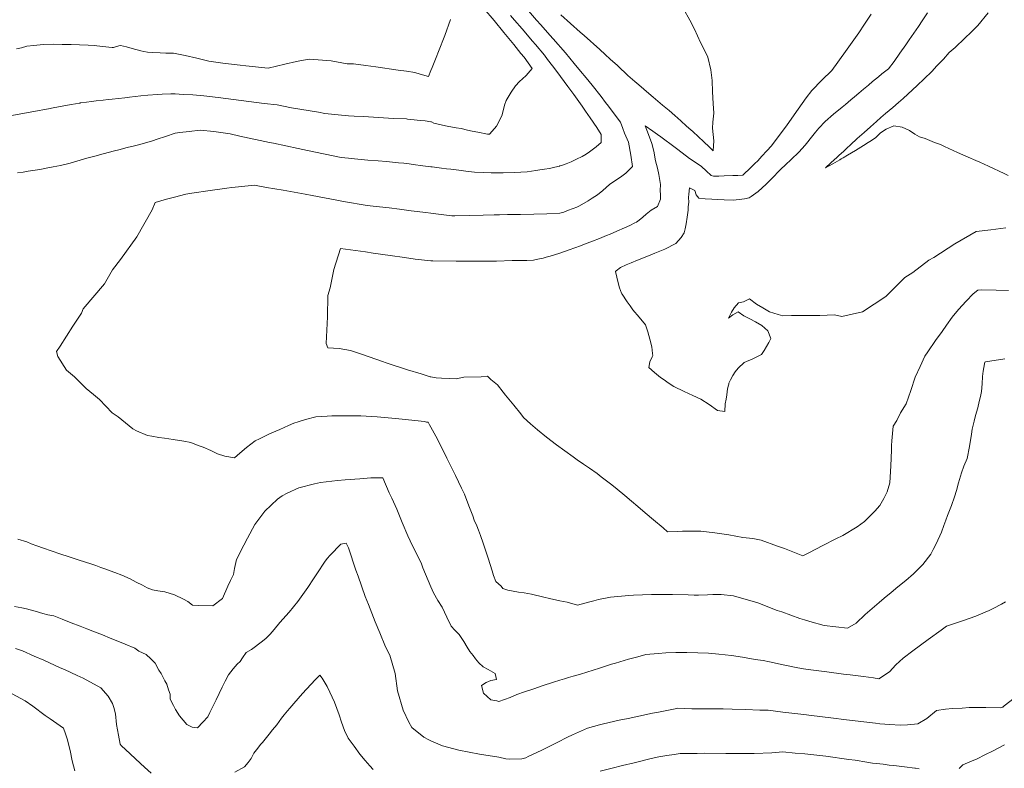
# Model space of a CAD drawing. Header units: inches. Extents: x 11351264 to 11356330, y 6702313 to 6706468.
# Tile 97 of 160: x 11354791 to 11355292, y 6702688 to 6703069. Entities that reach past the tile are written whole.
import ezdxf

# ---------------------------------------------------------------- set-up
doc = ezdxf.new("R2010")
doc.units = ezdxf.units.IN
doc.header["$MEASUREMENT"] = 0
doc.layers.add('Shumate_Contours_clip1', color=7, linetype='Continuous', lineweight=0)

msp = doc.modelspace()

# ---------------------------------------------------------------- linework, layer by layer
at = {"layer": 'Shumate_Contours_clip1'}
for points, elevation in [([(11355027.02, 6703074.72), (11355032.14, 6703068.62), (11355037.22, 6703062.5), (11355039.61, 6703059.54), (11355042.24, 6703056.37), (11355045.85, 6703051.86), (11355047.44, 6703049.94), (11355051.55, 6703044.21), (11355048.49, 6703040.72), (11355046.69, 6703038.94), (11355045.14, 6703037.51), (11355043.06, 6703035.35), (11355040.89, 6703032.21), (11355038.27, 6703027.85), (11355037.54, 6703025.48), (11355036.81, 6703022.62), (11355036.12, 6703020.14), (11355033.45, 6703014.85), (11355030.04, 6703010.88), (11355029.83, 6703010.84), (11355028.83, 6703010.77), (11355023.96, 6703011.76), (11355020.96, 6703012.32), (11355018.56, 6703012.84), (11355015.35, 6703013.61), (11355012.89, 6703013.98), (11355008.3, 6703014.92), (11355005.93, 6703015.29), (11355001.52, 6703016.33), (11355000.27, 6703017.06), (11355000, 6703017.1), (11354997.15, 6703017.48), (11354994.53, 6703017.78), (11354991.43, 6703018.12), (11354988.09, 6703018.48), (11354987.56, 6703018.52), (11354980.91, 6703018.8), (11354973.31, 6703019.23), (11354965.68, 6703019.68), (11354960.88, 6703020.01), (11354958.01, 6703020.18), (11354952.75, 6703020.54), (11354945.94, 6703021.29), (11354942.66, 6703021.9), (11354929.02, 6703024.17), (11354921.61, 6703025.62), (11354915.01, 6703026.45), (11354907.32, 6703027.47), (11354903.35, 6703027.96), (11354891.69, 6703029.42), (11354884.4, 6703030.31), (11354878.78, 6703030.84), (11354873.74, 6703031.04), (11354869.7, 6703031.26), (11354867.57, 6703031.31), (11354863.1, 6703031.06), (11354860.67, 6703030.91), (11354855.83, 6703030.61), (11354852.27, 6703030.29), (11354846.49, 6703029.59), (11354844.09, 6703029.28), (11354837.67, 6703028.52), (11354835.61, 6703028.35), (11354833, 6703028.09), (11354829.46, 6703027.73), (11354827.2, 6703027.4), (11354824.49, 6703027.12), (11354821.73, 6703026.76), (11354821.36, 6703026.64), (11354821.15, 6703026.6), (11354816.84, 6703025.85), (11354812.25, 6703025.02), (11354807.67, 6703024.18), (11354805.26, 6703023.73), (11354803.11, 6703023.33), (11354799.54, 6703022.67), (11354793.05, 6703021.43), (11354786.53, 6703020.24)], 1378), ([(11355049.65, 6703073.53), (11355053.81, 6703068.8), (11355055.96, 6703066.42), (11355060.61, 6703061.11), (11355062.24, 6703059.31), (11355068.49, 6703052.19), (11355072.89, 6703046.76), (11355076.19, 6703042.81), (11355079.06, 6703039.39), (11355082.13, 6703035.69), (11355086.66, 6703029.89), (11355088.91, 6703026.95), (11355090.48, 6703025.03), (11355092.39, 6703022.42), (11355096.52, 6703016.82), (11355097.77, 6703013.62), (11355098.68, 6703011.35), (11355100.58, 6703006.73), (11355101.81, 6703000), (11355102.69, 6702994.26), (11355099.34, 6702990.9), (11355096.58, 6702988.8), (11355093.23, 6702986.58), (11355091.03, 6702985.16), (11355087.48, 6702981.99), (11355084.78, 6702979.79), (11355082.19, 6702978.13), (11355080.04, 6702976.83), (11355075.62, 6702974.18), (11355074.32, 6702973.58), (11355072.37, 6702972.95), (11355069.65, 6702971.88), (11355067.68, 6702971.1), (11355065.7, 6702970.54), (11355059.09, 6702970.25), (11355052.41, 6702970.03), (11355045.69, 6702969.88), (11355043, 6702969.83), (11355038.94, 6702969.77), (11355034.85, 6702969.68), (11355032.2, 6702969.63), (11355026.69, 6702969.52), (11355019.69, 6702969.38), (11355012.24, 6702969.09), (11355010.68, 6702969.15), (11355001.1, 6702970.39), (11355000, 6702970.53), (11354997.35, 6702970.85), (11354989.89, 6702971.8), (11354984.01, 6702972.5), (11354978.72, 6702973.17), (11354970.64, 6702974.1), (11354967.6, 6702974.48), (11354955.39, 6702976.54), (11354952.02, 6702977.19), (11354939.56, 6702979.6), (11354935.91, 6702980.21), (11354924.73, 6702982.29), (11354916.24, 6702983.64), (11354910.13, 6702984.75), (11354902, 6702983.91), (11354898.65, 6702983.6), (11354896.05, 6702983.24), (11354887.53, 6702982.11), (11354878.26, 6702980.67), (11354875.16, 6702980.25), (11354869.38, 6702978.61), (11354865.31, 6702977.68), (11354859.53, 6702975.93), (11354857.98, 6702972.15), (11354850.28, 6702958.47), (11354841.89, 6702946.91), (11354837.88, 6702941.71), (11354833.75, 6702934.48), (11354822.86, 6702921.79), (11354822.04, 6702919.54), (11354817.57, 6702913.01), (11354811.2, 6702902.76), (11354809.24, 6702900), (11354810.04, 6702897.54), (11354814.3, 6702890.62), (11354818.39, 6702887.14), (11354824.48, 6702881.25), (11354828.21, 6702878.21), (11354831.25, 6702875.61), (11354837.6, 6702868.85), (11354840.63, 6702866.73), (11354848.25, 6702860.75), (11354850, 6702859.69), (11354855.69, 6702857.36), (11354857.89, 6702856.98), (11354861.38, 6702856.3), (11354864.33, 6702855.95), (11354868.71, 6702855.26), (11354874.19, 6702854.43), (11354877.75, 6702853.68), (11354881.42, 6702852.28), (11354884.01, 6702851.44), (11354887.91, 6702849.68), (11354891.35, 6702847.91), (11354895.07, 6702846.83), (11354899.89, 6702845.88), (11354902.63, 6702848.22), (11354906.02, 6702851.11), (11354910.49, 6702854.5), (11354912.65, 6702855.54), (11354917.74, 6702858.16), (11354922.99, 6702860.28), (11354927.46, 6702862.43), (11354930.1, 6702863.53), (11354932.34, 6702864.21), (11354936.09, 6702865.53), (11354941.32, 6702866.82), (11354947.15, 6702867.19), (11354949.48, 6702867.37), (11354960, 6702867.38), (11354964.25, 6702867.33), (11354972.7, 6702866.72), (11354980.16, 6702866.19), (11354985.32, 6702865.59), (11354996.74, 6702864.41), (11354997.81, 6702864.17), (11354998.63, 6702864.03), (11354999.34, 6702862.81), (11355000, 6702861.57), (11355003.27, 6702855.43), (11355008.15, 6702845.74), (11355012.56, 6702836.89), (11355015.64, 6702830.43), (11355017.04, 6702827.39), (11355019.25, 6702821.46), (11355021.29, 6702816.32), (11355022.07, 6702814.14), (11355023.33, 6702811.25), (11355024.17, 6702809.1), (11355025.31, 6702806.45), (11355026.6, 6702802.53), (11355027.33, 6702800.48), (11355029.12, 6702794.88), (11355031.2, 6702788.35), (11355031.89, 6702785.98), (11355033.11, 6702782.95), (11355035.75, 6702780.51), (11355036.6, 6702779.37), (11355039.15, 6702778.58), (11355041.87, 6702777.99), (11355044.67, 6702777.55), (11355047.42, 6702777.22), (11355051.27, 6702776.56), (11355057.48, 6702774.92), (11355060.37, 6702774.3), (11355065.74, 6702773.12), (11355069.38, 6702772.36), (11355074.61, 6702770.92), (11355080.34, 6702772.39), (11355082.91, 6702773.16), (11355085.42, 6702773.83), (11355091.41, 6702775.03), (11355100.85, 6702775.84), (11355103.2, 6702775.95), (11355112.27, 6702776.27), (11355117.89, 6702776.24), (11355123.05, 6702776.37), (11355131.08, 6702776.15), (11355134.07, 6702776.04), (11355136.3, 6702776.06), (11355140.91, 6702776.21), (11355143.58, 6702776.34), (11355147.83, 6702776.24), (11355154.14, 6702775.69), (11355166.51, 6702772.15), (11355176.34, 6702768.2), (11355178.69, 6702767.45), (11355187.85, 6702764.02), (11355190.35, 6702763.35), (11355193.07, 6702762.58), (11355200.31, 6702760.47), (11355212.1, 6702759.1), (11355216.53, 6702761.78), (11355221.15, 6702766.1), (11355225.98, 6702770.27), (11355228.3, 6702772.2), (11355230.87, 6702774.39), (11355234.35, 6702777.37), (11355237.82, 6702780.25), (11355241.81, 6702783.49), (11355245.76, 6702786.9), (11355248.88, 6702789.96), (11355250.52, 6702791.58), (11355254.67, 6702796.83), (11355255.87, 6702799.19), (11355257.4, 6702802.18), (11355260.07, 6702808.15), (11355261.29, 6702811.42), (11355262.28, 6702814.12), (11355263.15, 6702816.62), (11355265.1, 6702821.72), (11355266.71, 6702826.05), (11355267.69, 6702829.36), (11355268.75, 6702833.25), (11355270.22, 6702838.28), (11355271.41, 6702841.6), (11355273.09, 6702845.59), (11355274.32, 6702851.73), (11355275.32, 6702857.93), (11355275.7, 6702860.53), (11355276.71, 6702864.57), (11355277.43, 6702867.45), (11355278.63, 6702871.45), (11355279.29, 6702874.57), (11355279.97, 6702877.12), (11355280.49, 6702879.68), (11355280.75, 6702883.54), (11355280.95, 6702887.37), (11355281.34, 6702890.04), (11355281.89, 6702893.85), (11355282.08, 6702894.7), (11355282.42, 6702894.83), (11355292.28, 6702896.39)], 1374), ([(11355128.57, 6703074.57), (11355131.8, 6703068.83), (11355134.23, 6703064.2), (11355137.35, 6703057.48), (11355139.5, 6703053.23), (11355140.97, 6703050.04), (11355142.58, 6703043.52), (11355143.28, 6703038.07), (11355143.37, 6703032.27), (11355143.71, 6703026.46), (11355144.11, 6703021.43), (11355143.61, 6703016.94), (11355143.44, 6703013.77), (11355143.81, 6703010.61), (11355144.12, 6703007.45), (11355143.81, 6703002.31), (11355141.92, 6703004.09), (11355138.88, 6703006.95), (11355136.25, 6703009.43), (11355133.35, 6703012.08), (11355132.36, 6703012.9), (11355130.19, 6703014.9), (11355127.23, 6703017.58), (11355124.26, 6703020.23), (11355121.28, 6703022.86), (11355117.97, 6703025.46), (11355113.19, 6703029.6), (11355110.93, 6703031.52), (11355105.88, 6703035.86), (11355103.86, 6703037.59), (11355100.32, 6703040.67), (11355098.57, 6703042.33), (11355096.94, 6703043.85), (11355094.97, 6703045.67), (11355091.33, 6703048.96), (11355088.7, 6703051.34), (11355085.96, 6703053.81), (11355078.03, 6703060.94), (11355076.08, 6703062.69), (11355066.2, 6703071.58)], 1374), ([(11355252.87, 6703072.55), (11355250.19, 6703068.51), (11355248.3, 6703065.65), (11355243.66, 6703058.77), (11355241.83, 6703056.22), (11355238.92, 6703051.93), (11355235.88, 6703047.75), (11355233.03, 6703044.1), (11355229.68, 6703041.42), (11355227.93, 6703039.93), (11355224.99, 6703037.56), (11355222.9, 6703035.77), (11355220.33, 6703033.68), (11355217.96, 6703031.61), (11355215.72, 6703029.78), (11355213.8, 6703028.22), (11355211.1, 6703025.89), (11355209.46, 6703024.55), (11355205.11, 6703020.92), (11355200.78, 6703017.24), (11355197.62, 6703013.76), (11355195.86, 6703011.71), (11355194.56, 6703010.06), (11355190.58, 6703005.17), (11355188.88, 6703003.24), (11355187.54, 6703001.81), (11355183.28, 6702997.61), (11355180.81, 6702995.39), (11355178.05, 6702992.82), (11355176.47, 6702991.2), (11355174.93, 6702989.57), (11355173.06, 6702987.59), (11355170.81, 6702985.28), (11355166.6, 6702981.6), (11355163.14, 6702978.99), (11355162.12, 6702978.34), (11355159.68, 6702977.91), (11355156.99, 6702977.49), (11355153.92, 6702977.23), (11355149.37, 6702977.3), (11355146.22, 6702977.56), (11355143.08, 6702977.68), (11355139.63, 6702977.81), (11355136.5, 6702978.14), (11355135.17, 6702979.81), (11355134.34, 6702982.05), (11355131.65, 6702983.37), (11355131.37, 6702980.25), (11355131.19, 6702978.48), (11355131.29, 6702976.12), (11355131.11, 6702973.69), (11355130.97, 6702972.06), (11355130.55, 6702968.56), (11355130.02, 6702965.08), (11355129.47, 6702962.57), (11355129, 6702960.51), (11355127.45, 6702958.14), (11355124.82, 6702955.12), (11355119.15, 6702952.17), (11355114.13, 6702950.16), (11355110.01, 6702948.5), (11355105.21, 6702946.54), (11355101.99, 6702945.23), (11355099.49, 6702944.14), (11355096.51, 6702942.8), (11355094.31, 6702941.08), (11355094.02, 6702940.78), (11355094.74, 6702937.9), (11355095.41, 6702935), (11355096.06, 6702932.5), (11355097.1, 6702929.79), (11355097.17, 6702929.53), (11355097.45, 6702929.21), (11355099.97, 6702925.29), (11355101.41, 6702923.32), (11355102.91, 6702921.29), (11355106.14, 6702917.51), (11355109.25, 6702913.64), (11355110.55, 6702910.1), (11355111.53, 6702906.31), (11355112.44, 6702902.48), (11355112.91, 6702899.13), (11355113.03, 6702898.05), (11355112.68, 6702897.36), (11355111.47, 6702894.83), (11355111.04, 6702891.9), (11355113.9, 6702889.3), (11355116.98, 6702886.82), (11355118.77, 6702885.63), (11355120.92, 6702884.17), (11355123.81, 6702882.26), (11355129.03, 6702879.75), (11355133.46, 6702877.7), (11355137.41, 6702875.79), (11355141.67, 6702873.09), (11355146.04, 6702869.98), (11355149.68, 6702869.49), (11355149.93, 6702873.41), (11355150.43, 6702875.88), (11355150.72, 6702878.06), (11355151.14, 6702881.05), (11355151.58, 6702883.01), (11355151.7, 6702883.47), (11355151.77, 6702883.89), (11355152.65, 6702885.69), (11355153.78, 6702887.79), (11355155.05, 6702889.79), (11355156.51, 6702891.64), (11355159.5, 6702894.44), (11355163.93, 6702896.32), (11355168.31, 6702898.53), (11355169.79, 6702900.6), (11355172.03, 6702904.7), (11355173.18, 6702906.68), (11355171.62, 6702910.62), (11355168.6, 6702913.24), (11355165.32, 6702915.16), (11355162.39, 6702916.7), (11355159.4, 6702918.19), (11355156.44, 6702920.33), (11355153.77, 6702918.7), (11355151.55, 6702917.03), (11355152.61, 6702919.09), (11355153.04, 6702920.04), (11355154.46, 6702922.39), (11355156.61, 6702924.93), (11355159.24, 6702925.31), (11355162.23, 6702926.89), (11355165.78, 6702924.17), (11355169.07, 6702922.37), (11355172.53, 6702920.36), (11355176.83, 6702918.87), (11355179.23, 6702918.27), (11355183.58, 6702918.47), (11355185.88, 6702918.4), (11355198.17, 6702918.41), (11355205.58, 6702918.78), (11355209.34, 6702917.92), (11355219.9, 6702920.26), (11355231.78, 6702928.04), (11355234.31, 6702930.7), (11355241.32, 6702937.77), (11355245.45, 6702940.27), (11355253.58, 6702946.52), (11355256.18, 6702947.97), (11355266.93, 6702954.88), (11355277.7, 6702961.14), (11355285.26, 6702962.07), (11355292.81, 6702963.1)], 1370), ([(11355283.88, 6703072.55), (11355278.5, 6703066.16), (11355275.11, 6703062.75), (11355271.96, 6703059.69), (11355267.02, 6703054.93), (11355263.99, 6703052.28), (11355261.03, 6703049.02), (11355257.7, 6703045.58), (11355255.21, 6703042.76), (11355251.22, 6703038.9), (11355247.67, 6703035.57), (11355242.92, 6703031.16), (11355240.52, 6703029), (11355238.11, 6703026.87), (11355235.2, 6703024.3), (11355231.52, 6703021.22), (11355229.23, 6703019.2), (11355226.94, 6703017.18), (11355223.93, 6703014.51), (11355220.64, 6703011.67), (11355217.15, 6703008.5), (11355213.69, 6703005.33), (11355211.78, 6703003.55), (11355210.25, 6703002.16), (11355207.82, 6702999.89), (11355206.9, 6702999.07), (11355203.77, 6702996.13), (11355201.05, 6702993.56), (11355204.78, 6702995.66), (11355208.36, 6702997.71), (11355208.98, 6702998.12), (11355209.9, 6702998.71), (11355212.16, 6703000.03), (11355216.26, 6703002.52), (11355220.37, 6703005.05), (11355222.65, 6703006.48), (11355224.47, 6703007.62), (11355226.53, 6703009.06), (11355228.95, 6703011.42), (11355231.95, 6703013.26), (11355235.76, 6703014.96), (11355239.98, 6703014.33), (11355243.68, 6703012.71), (11355246.41, 6703010.81), (11355248.88, 6703009.47), (11355251.69, 6703008.57), (11355254.06, 6703007.62), (11355256.42, 6703006.59), (11355259.5, 6703005.42), (11355261.55, 6703004.51), (11355268.22, 6703001.5), (11355273.58, 6702999.12), (11355277.63, 6702997.27), (11355279.55, 6702996.44), (11355284.02, 6702994.44), (11355291.94, 6702990.76), (11355294, 6702989.78)], 1368), ([(11355010.01, 6703069.21), (11355007.05, 6703061.09), (11355003.88, 6703052.91), (11355002.67, 6703049.79), (11355000.58, 6703044.68), (11355000, 6703043.21), (11354998.76, 6703040.08), (11354994.58, 6703041.33), (11354991.85, 6703042.14), (11354987.54, 6703042.85), (11354983.26, 6703043.36), (11354971.87, 6703045.02), (11354966.92, 6703045.66), (11354960.51, 6703046.51), (11354957.26, 6703046.55), (11354949.23, 6703048.18), (11354938.14, 6703048.89), (11354934.07, 6703048.21), (11354931.54, 6703047.71), (11354925.59, 6703046.46), (11354917.13, 6703044.34), (11354905.67, 6703045.62), (11354902.81, 6703045.96), (11354894, 6703046.96), (11354886.92, 6703048), (11354880.78, 6703049.43), (11354874.89, 6703050.75), (11354868.91, 6703051.97), (11354864.95, 6703052.03), (11354862.17, 6703052.1), (11354857.99, 6703052.39), (11354855.58, 6703052.57), (11354853.73, 6703052.89), (11354852.24, 6703053.15), (11354847.82, 6703054.37), (11354845.01, 6703055.31), (11354841.94, 6703055.89), (11354841.01, 6703055.78), (11354839.38, 6703055.17), (11354838.38, 6703054.92), (11354837.65, 6703054.92), (11354832.75, 6703055.42), (11354828.48, 6703056), (11354825.36, 6703056.14), (11354821.02, 6703056.3), (11354816.69, 6703056.39), (11354812.12, 6703056.44), (11354807.59, 6703056.52), (11354802.54, 6703056.42), (11354797.77, 6703056), (11354794.2, 6703055.55), (11354791.43, 6703054.8), (11354788.88, 6703054.14)], 1380), ([(11355040.59, 6703071.27), (11355042.62, 6703068.9), (11355046.44, 6703064.41), (11355051.76, 6703058.19), (11355053.23, 6703056.41), (11355057.77, 6703051.05), (11355059.46, 6703048.78), (11355061.92, 6703045.6), (11355064.59, 6703041.99), (11355066, 6703040.15), (11355069.69, 6703035.09), (11355072.75, 6703031.01), (11355077, 6703025.07), (11355078.72, 6703022.52), (11355081.16, 6703019.08), (11355084.44, 6703014.08), (11355086.72, 6703010.6), (11355086.77, 6703006.6), (11355084.14, 6703004.26), (11355080.73, 6703001.74), (11355079, 6703000.64), (11355077.04, 6702999.45), (11355074.2, 6702998.07), (11355071.35, 6702996.67), (11355068.86, 6702995.65), (11355066.56, 6702994.88), (11355065.69, 6702994.58), (11355065.5, 6702994.53), (11355063.06, 6702993.9), (11355060.48, 6702993.33), (11355057.93, 6702992.87), (11355055.39, 6702992.54), (11355053.36, 6702992.22), (11355049.07, 6702991.65), (11355045.85, 6702991.39), (11355042.59, 6702991.16), (11355036.81, 6702991.07), (11355034.51, 6702991.06), (11355030.75, 6702991.13), (11355026.54, 6702991.16), (11355022.24, 6702991.34), (11355017.79, 6702991.86), (11355014.2, 6702992.39), (11355010.13, 6702992.87), (11355007.96, 6702993.15), (11355005.36, 6702993.48), (11355000.59, 6702994.08), (11355000, 6702994.15), (11354995.81, 6702994.69), (11354991.02, 6702995.33), (11354988.85, 6702995.59), (11354986.25, 6702995.94), (11354983.51, 6702996.23), (11354977.34, 6702996.88), (11354973.06, 6702997.22), (11354967.82, 6702997.59), (11354961.07, 6702998.16), (11354957.94, 6702998.55), (11354954.24, 6702998.95), (11354937.09, 6703002.49), (11354932.38, 6703003.48), (11354919.9, 6703006.1), (11354917.75, 6703006.59), (11354902.67, 6703009.82), (11354897.73, 6703010.94), (11354889.41, 6703012.05), (11354882.53, 6703012.72), (11354876.85, 6703012.04), (11354872.04, 6703011.54), (11354869.78, 6703011.31), (11354864.77, 6703009.56), (11354860.48, 6703008.13), (11354858.26, 6703007.37), (11354851.81, 6703005.58), (11354849.01, 6703004.84), (11354845.32, 6703003.89), (11354841.05, 6703002.8), (11354838.81, 6703002.24), (11354833.08, 6703000.78), (11354828.74, 6702999.63), (11354824.72, 6702998.47), (11354821.38, 6702997.48), (11354816.3, 6702996.02), (11354811.28, 6702994.75), (11354807.63, 6702994.07), (11354804.93, 6702993.56), (11354800.79, 6702992.73), (11354794.93, 6702991.86), (11354792.24, 6702991.47), (11354789.4, 6702991.04)], 1376), ([(11355224.28, 6703071.86), (11355220.84, 6703066.84), (11355217.92, 6703062.34), (11355211.14, 6703052.81), (11355204.12, 6703043.27), (11355199.15, 6703038.18), (11355194.05, 6703033.08), (11355191.05, 6703029.24), (11355189.05, 6703026.41), (11355187.08, 6703023.51), (11355181.38, 6703015.59), (11355173.47, 6703004.86), (11355171.04, 6703002.21), (11355168.48, 6702999.5), (11355166.43, 6702997.26), (11355164.96, 6702995.81), (11355162.94, 6702993.81), (11355158.8, 6702989.91), (11355156.27, 6702989.72), (11355153.73, 6702989.7), (11355149.29, 6702989.52), (11355146.6, 6702989.44), (11355143.97, 6702989.43), (11355142.69, 6702989.75), (11355140.16, 6702992.04), (11355137.86, 6702994.27), (11355134.66, 6702996.54), (11355131.66, 6702998.33), (11355127.89, 6703001.26), (11355125.06, 6703003.4), (11355121.7, 6703005.95), (11355119.78, 6703007.37), (11355117.18, 6703009.38), (11355115.41, 6703010.6), (11355113.08, 6703012.28), (11355109.13, 6703014.98), (11355110.81, 6703010.57), (11355112.54, 6703005.96), (11355113.47, 6703002.08), (11355114.45, 6702997.24), (11355115.37, 6702993.37), (11355116.02, 6702990.2), (11355116.97, 6702985.15), (11355116.82, 6702982.02), (11355116.87, 6702979.85), (11355117, 6702977.63), (11355115.34, 6702974), (11355112.22, 6702972.07), (11355109.58, 6702970.06), (11355107.88, 6702968.56), (11355106.07, 6702966.96), (11355104.73, 6702965.94), (11355103.93, 6702965.52), (11355101.37, 6702964.32), (11355098.52, 6702963.04), (11355094.72, 6702961.29), (11355091.37, 6702959.86), (11355089.5, 6702959.11), (11355085.87, 6702957.64), (11355082.26, 6702956.22), (11355077.33, 6702954.35), (11355076.17, 6702953.83), (11355070.39, 6702951.79), (11355065.65, 6702950.18), (11355060.7, 6702948.64), (11355058.78, 6702948.07), (11355057.14, 6702947.69), (11355054.37, 6702947.1), (11355052.19, 6702946.66), (11355048.9, 6702946.4), (11355046.42, 6702946.44), (11355043.61, 6702946.41), (11355041.45, 6702946.5), (11355033.33, 6702946), (11355023.12, 6702946.07), (11355012.89, 6702946.16), (11355000.92, 6702946.23), (11355000, 6702946.32), (11354991.91, 6702947.1), (11354986.57, 6702947.87), (11354979.31, 6702948.98), (11354970.51, 6702950.23), (11354966.76, 6702950.8), (11354953.94, 6702952.57), (11354950.48, 6702941.78), (11354948.61, 6702932.43), (11354947.5, 6702928.6), (11354947.3, 6702917.67), (11354946.56, 6702904.07), (11354947.5, 6702901.91), (11354953.24, 6702901.64), (11354959.01, 6702900.58), (11354965.15, 6702898.47), (11354975.34, 6702894.97), (11354977.27, 6702894.37), (11354988.07, 6702890.73), (11354995, 6702888.66), (11354999.56, 6702887.24), (11355000, 6702887.17), (11355002.74, 6702886.74), (11355005.4, 6702886.47), (11355009.3, 6702886.38), (11355012.86, 6702886.17), (11355016.83, 6702887), (11355025.53, 6702887.14), (11355028.84, 6702887.43), (11355030.44, 6702885.76), (11355033.83, 6702883.14), (11355036.76, 6702879.44), (11355038.07, 6702877.83), (11355042.15, 6702872.8), (11355045.75, 6702868.25), (11355047.18, 6702866.44), (11355050.75, 6702863.26), (11355054.2, 6702860.24), (11355058.87, 6702856.5), (11355063.89, 6702852.46), (11355072.38, 6702846.41), (11355074.55, 6702844.82), (11355077.72, 6702842.74), (11355080.71, 6702840.71), (11355084.67, 6702837.86), (11355086.78, 6702836.3), (11355088.75, 6702834.79), (11355092.13, 6702832.09), (11355094.83, 6702829.92), (11355098.77, 6702826.68), (11355102.12, 6702823.87), (11355105.36, 6702821.12), (11355109.2, 6702817.87), (11355113.33, 6702814.37), (11355118.34, 6702810.19), (11355120.52, 6702808.32), (11355125.49, 6702808.49), (11355128.12, 6702808.51), (11355131.38, 6702808.59), (11355137.41, 6702808.5), (11355144.63, 6702807.81), (11355147.02, 6702807.45), (11355151.8, 6702806.73), (11355158.92, 6702805.27), (11355163.98, 6702804.76), (11355168.16, 6702804.02), (11355176.51, 6702801), (11355180.16, 6702799.68), (11355189.5, 6702795.99), (11355192.41, 6702797.54), (11355199.54, 6702801.32), (11355206.28, 6702804.64), (11355209.73, 6702806.41), (11355217.16, 6702810.86), (11355220.8, 6702813.51), (11355226.14, 6702818.82), (11355228.58, 6702821.61), (11355230.69, 6702825.14), (11355232.33, 6702828.63), (11355233.75, 6702833.26), (11355234.27, 6702841.77), (11355234.54, 6702849.85), (11355234.51, 6702852.12), (11355234.84, 6702854.5), (11355235.51, 6702862.13), (11355237.32, 6702864.86), (11355239.11, 6702868.81), (11355242.14, 6702873.41), (11355244.49, 6702880.13), (11355246.73, 6702887.08), (11355249.2, 6702892.41), (11355251.57, 6702897.71), (11355253.08, 6702899.84), (11355256.99, 6702905.63), (11355260.37, 6702910.24), (11355262.56, 6702913.54), (11355265.57, 6702917.51), (11355268.67, 6702921.4), (11355272.65, 6702925.71), (11355276.19, 6702929.5), (11355278.54, 6702931.32), (11355280.5, 6702931.51), (11355287.96, 6702931.39), (11355294.18, 6702931.22)], 1372), ([(11354789.63, 6702804.46), (11354794.17, 6702803.1), (11354796.38, 6702802.04), (11354799.34, 6702801.13), (11354802.71, 6702799.84), (11354806.49, 6702798.53), (11354811.45, 6702796.85), (11354815.29, 6702795.65), (11354820.37, 6702793.97), (11354827.25, 6702791.75), (11354829.3, 6702791.1), (11354831.82, 6702790.12), (11354834.34, 6702789.17), (11354836.63, 6702788.39), (11354838.94, 6702787.6), (11354842.56, 6702786.13), (11354846.8, 6702784.28), (11354849.83, 6702782.67), (11354853.13, 6702781.03), (11354855.55, 6702779.78), (11354858.2, 6702778.63), (11354860.95, 6702778.13), (11354864.52, 6702777.65), (11354869.38, 6702776.23), (11354873.99, 6702773.98), (11354876.22, 6702772.79), (11354878.63, 6702770.93), (11354881.42, 6702770.8), (11354888.87, 6702770.48), (11354893.87, 6702774.35), (11354896.62, 6702780.6), (11354897.92, 6702783.48), (11354899.37, 6702786.52), (11354900.02, 6702789.51), (11354900.89, 6702794.16), (11354904.69, 6702801.44), (11354906.65, 6702805.07), (11354910.32, 6702811.94), (11354915.34, 6702818.8), (11354921.79, 6702824.8), (11354923.07, 6702825.65), (11354924.26, 6702826.51), (11354926.83, 6702827.89), (11354932.74, 6702830.68), (11354940.68, 6702832.73), (11354943.78, 6702833.39), (11354952.48, 6702834.32), (11354956.37, 6702834.71), (11354963.83, 6702835.22), (11354969.33, 6702835.71), (11354975.53, 6702835.78), (11354978.81, 6702828.08), (11354980.06, 6702825.33), (11354982.58, 6702819.71), (11354985.42, 6702812.96), (11354988.27, 6702806.21), (11354990.55, 6702801.16), (11354992.58, 6702797.23), (11354995.15, 6702791.88), (11354995.92, 6702789.92), (11355000, 6702780.22), (11355001.25, 6702777.24), (11355003.48, 6702773.31), (11355005.73, 6702769.85), (11355008.02, 6702764.82), (11355010.29, 6702760.24), (11355012.12, 6702758.16), (11355014.35, 6702755.95), (11355016.68, 6702752.34), (11355018.5, 6702749.49), (11355019.86, 6702747.36), (11355021.47, 6702745.17), (11355022.79, 6702743.63), (11355024.4, 6702741.46), (11355026.68, 6702739.51), (11355029.21, 6702738.08), (11355032.8, 6702736.08), (11355033.33, 6702733.01), (11355030.46, 6702732.47), (11355028.16, 6702731.56), (11355025.72, 6702729.96), (11355026.78, 6702726.13), (11355030.51, 6702722.69), (11355033.6, 6702722.09), (11355034.62, 6702721.8), (11355040.41, 6702723.94), (11355043.8, 6702725.43), (11355047.67, 6702726.79), (11355052.4, 6702728.35), (11355056.64, 6702729.88), (11355062.36, 6702731.72), (11355065.61, 6702732.76), (11355068.1, 6702733.45), (11355070.14, 6702734.08), (11355072.5, 6702734.7), (11355076.14, 6702735.73), (11355082.65, 6702737.72), (11355085.91, 6702738.8), (11355092, 6702740.79), (11355094.03, 6702741.33), (11355100.62, 6702743.42), (11355105.39, 6702744.64), (11355109.38, 6702745.83), (11355115.78, 6702746.29), (11355119.68, 6702746.64), (11355124.78, 6702746.74), (11355130.35, 6702746.85), (11355135.87, 6702746.58), (11355141.42, 6702746.41), (11355146.73, 6702745.89), (11355153.16, 6702745.25), (11355158.66, 6702744.41), (11355165.13, 6702743.25), (11355169.15, 6702742.64), (11355172.42, 6702742.09), (11355179.49, 6702740.58), (11355186.9, 6702738.96), (11355189.78, 6702738.4), (11355192.13, 6702738.11), (11355201.72, 6702736.94), (11355210.15, 6702735.8), (11355213.6, 6702735.37), (11355220.29, 6702734.49), (11355225.49, 6702733.81), (11355228.18, 6702733.45), (11355233.51, 6702736.92), (11355236.75, 6702740.58), (11355240.49, 6702743.86), (11355245.45, 6702747.68), (11355253.24, 6702753.42), (11355259.85, 6702758.15), (11355262.62, 6702760.13), (11355270.69, 6702762.87), (11355277.54, 6702765.21), (11355282.32, 6702767.39), (11355284.42, 6702768.2), (11355286.44, 6702769.12), (11355290.67, 6702771.37), (11355292.6, 6702772.62)], 1376), ([(11354787.86, 6702770.27), (11354791.59, 6702769.5), (11354794.05, 6702768.95), (11354798.34, 6702767.86), (11354802.41, 6702766.63), (11354804.9, 6702766.05), (11354807.98, 6702765.4), (11354812.16, 6702763.81), (11354816.83, 6702761.94), (11354821.27, 6702760.23), (11354824.81, 6702758.86), (11354828.63, 6702757.35), (11354832.64, 6702755.75), (11354836.57, 6702754.15), (11354840.45, 6702752.63), (11354844.29, 6702751.05), (11354849.18, 6702749.04), (11354851.28, 6702747.52), (11354854.93, 6702745.72), (11354857.37, 6702743.52), (11354859.61, 6702741.32), (11354861.49, 6702737.82), (11354862.61, 6702736.04), (11354864.41, 6702732.39), (11354865.44, 6702730.68), (11354866.33, 6702727.74), (11354867.22, 6702725.48), (11354867.26, 6702723.02), (11354868.88, 6702719.79), (11354869.86, 6702717.78), (11354871.88, 6702714.61), (11354875.6, 6702710.13), (11354878.45, 6702708.78), (11354881.1, 6702708.35), (11354883.83, 6702711.27), (11354886.4, 6702713.98), (11354887.46, 6702716.21), (11354890.57, 6702722.63), (11354893.66, 6702729.07), (11354895.23, 6702732.1), (11354896.92, 6702735.41), (11354899.26, 6702738.54), (11354901.36, 6702740.78), (11354902.9, 6702742.27), (11354903.99, 6702744.15), (11354905.81, 6702746.74), (11354908.63, 6702748.35), (11354914.15, 6702752.55), (11354916.16, 6702754.13), (11354918.08, 6702756.14), (11354920.16, 6702758.5), (11354923.11, 6702762.07), (11354927.76, 6702767.32), (11354932.15, 6702772.71), (11354937.3, 6702779.97), (11354940.23, 6702784.31), (11354942.16, 6702787.36), (11354945.76, 6702792.76), (11354947.19, 6702794.68), (11354948.76, 6702796.42), (11354954.03, 6702801.88), (11354956.84, 6702802.54), (11354957.62, 6702800.84), (11354957.95, 6702800.03), (11354961.79, 6702788.64), (11354962.87, 6702785.69), (11354966.59, 6702775.36), (11354968.22, 6702771.27), (11354971.64, 6702762.36), (11354974.03, 6702756.74), (11354976.94, 6702749.65), (11354979.11, 6702745.5), (11354981.72, 6702736.04), (11354982.97, 6702727.26), (11354985.8, 6702717.46), (11354988.79, 6702711.29), (11354990.35, 6702708.63), (11354996.41, 6702703.64), (11354998.94, 6702702.31), (11355000, 6702701.84), (11355005.91, 6702699.19), (11355014.22, 6702696.97), (11355024.77, 6702694.96), (11355034.54, 6702693.51), (11355038.16, 6702692.55), (11355040.25, 6702692.41), (11355046.34, 6702692.7), (11355048.42, 6702693.12), (11355049.46, 6702693.77), (11355056.48, 6702697.11), (11355059.55, 6702698.65), (11355064.26, 6702700.97), (11355069.5, 6702703.74), (11355072.05, 6702704.91), (11355079.77, 6702708.31), (11355085.83, 6702710.01), (11355087.91, 6702710.44), (11355095.82, 6702712.25), (11355100.4, 6702713.19), (11355105.83, 6702714.41), (11355112.85, 6702715.81), (11355115.87, 6702716.47), (11355125.25, 6702718.29), (11355125.72, 6702718.35), (11355132.91, 6702718.1), (11355139.1, 6702718.08), (11355148.92, 6702718.05), (11355153.41, 6702717.86), (11355160.28, 6702717.78), (11355167.56, 6702717.44), (11355171.74, 6702717.36), (11355179.28, 6702716.37), (11355189.95, 6702715.18), (11355193.81, 6702714.68), (11355203.66, 6702713.57), (11355211.73, 6702712.53), (11355216.15, 6702712.05), (11355226.38, 6702710.76), (11355228.62, 6702710.48), (11355233.69, 6702710.06), (11355238.99, 6702709.79), (11355242.66, 6702709.92), (11355248.09, 6702710.53), (11355252.51, 6702713.18), (11355257.56, 6702717.25), (11355262.03, 6702717.84), (11355265.71, 6702718.3), (11355270.65, 6702718.5), (11355274.1, 6702718.73), (11355276.56, 6702718.73), (11355282.63, 6702718.84), (11355290.24, 6702718.54), (11355290.99, 6702718.88), (11355291.22, 6702719), (11355291.61, 6702719.26), (11355292.02, 6702719.56), (11355297.06, 6702723.55)], 1378), ([(11354788.46, 6702748.87), (11354791.96, 6702747.63), (11354797.94, 6702744.91), (11354802.85, 6702742.83), (11354811.19, 6702739), (11354813.37, 6702738.1), (11354819.75, 6702735.15), (11354822.81, 6702733.7), (11354831.79, 6702728.77), (11354835.55, 6702724.52), (11354837.88, 6702720.75), (11354838.49, 6702718.75), (11354839.39, 6702715.59), (11354839.87, 6702710.09), (11354840.86, 6702704.76), (11354841.73, 6702700.1), (11354842.25, 6702699.46), (11354846.78, 6702695.14), (11354852.14, 6702690.21), (11354854.16, 6702688.44), (11354857.54, 6702685.35)], 1380), ([(11354900.14, 6702685.78), (11354905.13, 6702688.61), (11354906.85, 6702690.82), (11354908.36, 6702692.77), (11354909.84, 6702695.44), (11354911.22, 6702697.2), (11354913.36, 6702700.18), (11354914.25, 6702701.02), (11354917.66, 6702705.14), (11354919.39, 6702707.35), (11354921.43, 6702709.98), (11354923.97, 6702713.31), (11354925.3, 6702714.98), (11354927, 6702717.14), (11354928.19, 6702718.51), (11354930.2, 6702720.88), (11354932.33, 6702723.32), (11354934.65, 6702725.93), (11354936.62, 6702728.1), (11354939.05, 6702730.71), (11354941.08, 6702732.84), (11354943.43, 6702735.25), (11354944.61, 6702733.71), (11354947.09, 6702729.39), (11354948.51, 6702726.65), (11354950.94, 6702721.51), (11354953.26, 6702715.11), (11354954.5, 6702711.27), (11354955.92, 6702707.13), (11354957.9, 6702703.21), (11354960.92, 6702699.05), (11354963.84, 6702694.93), (11354966.46, 6702691.83), (11354968.9, 6702689), (11354970.65, 6702687.2)], 1380), ([(11354784.47, 6702726.87), (11354793.37, 6702722.2), (11354797.23, 6702719.47), (11354803.55, 6702714.7), (11354805.98, 6702713), (11354812.78, 6702708.27), (11354813.9, 6702705.36), (11354814.77, 6702702.76), (11354816.19, 6702696.86), (11354817.24, 6702691.6), (11354818.6, 6702686.5)], 1382), ([(11355086.24, 6702686.28), (11355092.29, 6702687.92), (11355097.64, 6702689.23), (11355103.46, 6702690.63), (11355112.17, 6702692.73), (11355116.03, 6702693.59), (11355120.18, 6702694.33), (11355123.84, 6702694.8), (11355126.96, 6702695.32), (11355135.67, 6702695.32), (11355139.52, 6702695.46), (11355150.18, 6702695.38), (11355164.59, 6702695.32), (11355173.66, 6702695.75), (11355179.28, 6702696.15), (11355185.53, 6702695.56), (11355190.43, 6702695.21), (11355201.21, 6702693.93), (11355212.93, 6702692.36), (11355216.17, 6702691.92), (11355222, 6702690.94), (11355224.85, 6702690.42), (11355226.94, 6702690.17), (11355230.31, 6702689.83), (11355233.46, 6702689.44), (11355235.78, 6702689.22), (11355241.26, 6702688.56), (11355246.45, 6702687.86), (11355246.9, 6702687.85), (11355248.76, 6702687.54)], 1380), ([(11355268.98, 6702687.76), (11355270.88, 6702689.58), (11355274.56, 6702691.03), (11355278.31, 6702692.69), (11355282.13, 6702694.64), (11355286.31, 6702696.75), (11355292.17, 6702699.69)], 1380)]:
    msp.add_lwpolyline(points, dxfattribs=dict(at, elevation=elevation))

doc.saveas('drawing.dxf')
